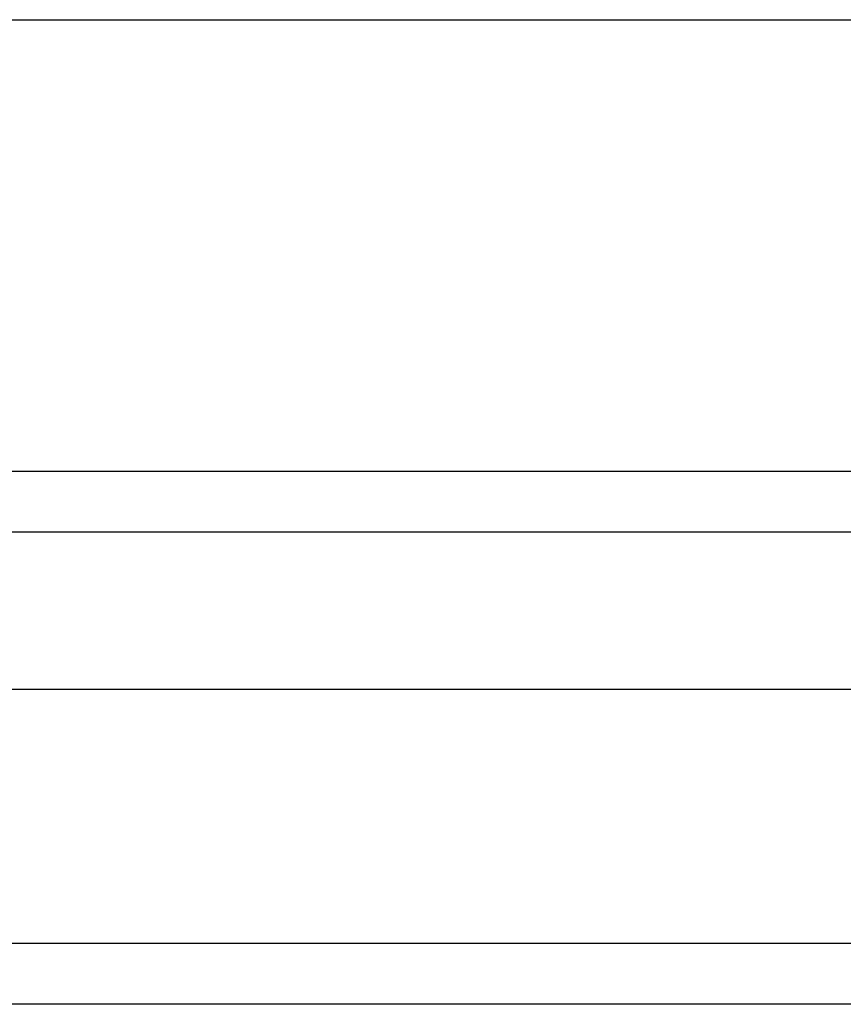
# Model space of a CAD drawing. Header units: inches. Extents: x 40 to 100, y 24.2 to 48.5.
# Tile 37 of 83: x 73.8 to 75.1, y 25.3 to 26.9. Entities that reach past the tile are written whole.
import ezdxf

# ---------------------------------------------------------------- set-up
doc = ezdxf.new("R2010")
doc.units = ezdxf.units.IN
doc.header["$MEASUREMENT"] = 0
doc.layers.add('Visible Edges(ANSI)', color=7, linetype='Continuous', lineweight=25)
doc.layers.add('Visible Tangent Edges(ANSI)', color=7, linetype='Continuous', lineweight=25)

msp = doc.modelspace()

# ---------------------------------------------------------------- linework, layer by layer
at = {"layer": 'Visible Edges(ANSI)'}
for p, q in [((58.1699, 26.9342), (93.9199, 26.9342)), ((40.942, 26.2003), (99.1477, 26.2003)), ((99.3362, 25.846), (40.7535, 25.846)), ((99.9459, 25.3342), (40.911, 25.3342))]:
    msp.add_line(p, q, dxfattribs=at)
at = {"layer": 'Visible Tangent Edges(ANSI)'}
for p, q in [((99.2777, 26.1013), (40.812, 26.1013)), ((99.9459, 25.4332), (40.1439, 25.4332))]:
    msp.add_line(p, q, dxfattribs=at)

doc.saveas('drawing.dxf')
